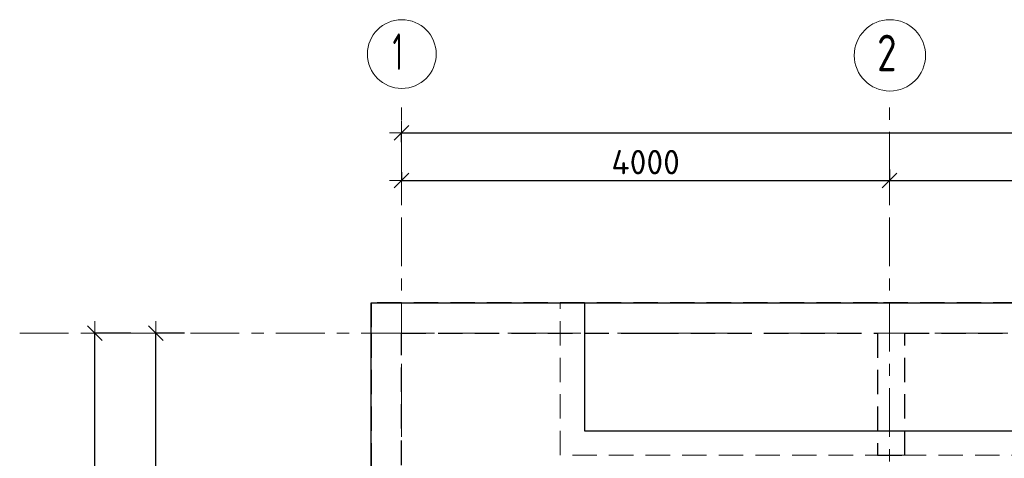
# Model space of a CAD drawing. Header units: metres. Extents: x -38 to 98, y -15 to 19.
# Tile 9 of 64: x -2.63 to 5.44, y 15.38 to 18.97. Entities that reach past the tile are written whole.
import ezdxf

# ---------------------------------------------------------------- set-up
doc = ezdxf.new("R2010")
doc.units = ezdxf.units.M
doc.header["$PDMODE"] = 65
for name, pattern in [('______11', [0.5, 0.4, -0.05, 0, -0.05]), ('______2', [0.27, 0.2, -0.07]), ('______5', [1.1, 0.8, -0.1, 0.1, -0.1])]:
    doc.linetypes.add(name, pattern=pattern)
for name, color, linetype, lineweight in [('XR$2$Осевая линия (1)', 7, '______5', 13), ('XR$2$Размерная линия (1)', 7, 'Continuous', 13), ('XR$3$Перекрытие (1)', 7, 'Continuous', 35), ('XR$3$Перекрытие (2)', 7, 'Continuous', 35), ('XR$5$Стена (1)', 7, 'Continuous', 35)]:
    doc.layers.add(name, color=color, linetype=linetype, lineweight=lineweight)
doc.styles.add('ISOCPEUR', font='txt')
doc.dimstyles.new('DIMSTYLE_3', dxfattribs={"dimtxt": 0.2, "dimasz": 0.2, "dimexe": 0, "dimexo": 0, "dimgap": 0.1, "dimtad": 2, "dimdec": 0, "dimlfac": 1000, "dimrnd": 5, "dimzin": 12, "dimdsep": 46, "dimtxsty": 'ISOCPEUR', "dimblk1": 'ALL_ML_STRICH', "dimblk2": 'ALL_ML_STRICH', "dimsah": 1, "dimcen": 0, "dimclrd": 7, "dimclre": 256, "dimclrt": 7, "dimadec": 0, "dimazin": 0, "dimtfac": 1, "dimtdec": 0, "dimtix": 1, "dimtmove": 2, "dimatfit": 3, "dimfxl": 0, "dimtzin": 0, "dimlwd": 0, "dimlwe": -3, "dimarcsym": 0})

# ---------------------------------------------------------------- blocks, each defined once
blk = doc.blocks.new('ALL_ML_STRICH')
at = {"color": 0, "linetype": 'ByBlock', "lineweight": -2}
for p, q in [((0, -0.5), (0, 0.5)), ((-1, 0), (0.5, 0)), ((-0.3, -0.3), (0.3, 0.3))]:
    blk.add_line(p, q, dxfattribs=at)
blk = doc.blocks.new('*D19')
at = {"layer": 'DEFPOINTS', "color": 7, "linetype": 'Continuous', "lineweight": 13, "transparency": 33554687}
for p in [(0.5, 18.0429), (0.5, 17.9468), (61.6, 17.1197)]:
    blk.add_point(p, dxfattribs=at)
at = {"layer": 'XR$2$Размерная линия (1)', "color": 9, "linetype": 'Continuous', "lineweight": -2, "true_color": 0xc7c7c7, "transparency": 33554687}
for p, q in [((0.5, 17.9668), (0.5, 18.0429)), ((61.6, 17.1397), (61.6, 18.0429))]:
    blk.add_line(p, q, dxfattribs=at)
at = {"layer": 'XR$2$Размерная линия (1)', "color": 7, "linetype": 'Continuous', "lineweight": -2, "transparency": 33554687}
blk.add_line((0.5, 18.0429), (61.6, 18.0429), dxfattribs=at)
at = {"layer": 'XR$2$Размерная линия (1)', "color": 7, "linetype": 'Continuous', "lineweight": 13, "transparency": 33554687, "xscale": 0.2, "yscale": 0.2, "zscale": 0.2, "rotation": 180}
blk.add_blockref('ALL_ML_STRICH', (0.5, 18.0429), dxfattribs=at)
at = {"layer": 'XR$2$Размерная линия (1)', "color": 7, "linetype": 'Continuous', "lineweight": 13, "transparency": 33554687, "xscale": 0.2, "yscale": 0.2, "zscale": 0.2}
blk.add_blockref('ALL_ML_STRICH', (61.6, 18.0429), dxfattribs=at)
at = {"layer": 'XR$2$Размерная линия (1)', "color": 7, "linetype": 'Continuous', "lineweight": 13, "transparency": 33554687, "insert": (31.1, 18.1929), "char_height": 0.2, "width": 1, "attachment_point": 5, "style": 'ISOCPEUR'}
blk.add_mtext('\\A1;{61100}', dxfattribs=at)
blk = doc.blocks.new('*D20')
at = {"layer": 'DEFPOINTS', "color": 7, "linetype": 'Continuous', "lineweight": 13, "transparency": 33554687}
for p in [(4.5, 17.7612), (0.5, 17.7395), (0.5, 17.6528)]:
    blk.add_point(p, dxfattribs=at)
at = {"layer": 'XR$2$Размерная линия (1)', "color": 9, "linetype": 'Continuous', "lineweight": -2, "true_color": 0xc7c7c7, "transparency": 33554687}
for p, q in [((0.5, 17.7195), (0.5, 17.6528)), ((4.5, 17.7412), (4.5, 17.6528))]:
    blk.add_line(p, q, dxfattribs=at)
at = {"layer": 'XR$2$Размерная линия (1)', "color": 7, "linetype": 'Continuous', "lineweight": -2, "transparency": 33554687}
blk.add_line((0.5, 17.6528), (4.5, 17.6528), dxfattribs=at)
at = {"layer": 'XR$2$Размерная линия (1)', "color": 7, "linetype": 'Continuous', "lineweight": 13, "transparency": 33554687, "xscale": 0.2, "yscale": 0.2, "zscale": 0.2, "rotation": 180}
blk.add_blockref('ALL_ML_STRICH', (0.5, 17.6528), dxfattribs=at)
at = {"layer": 'XR$2$Размерная линия (1)', "color": 7, "linetype": 'Continuous', "lineweight": 13, "transparency": 33554687, "xscale": 0.2, "yscale": 0.2, "zscale": 0.2}
blk.add_blockref('ALL_ML_STRICH', (4.5, 17.6528), dxfattribs=at)
at = {"layer": 'XR$2$Размерная линия (1)', "color": 7, "linetype": 'Continuous', "lineweight": 13, "transparency": 33554687, "insert": (2.5, 17.8028), "char_height": 0.2, "width": 0.8, "attachment_point": 5, "style": 'ISOCPEUR'}
blk.add_mtext('\\A1;{4000}', dxfattribs=at)
blk = doc.blocks.new('*D21')
at = {"layer": 'DEFPOINTS', "color": 7, "linetype": 'Continuous', "lineweight": 13, "transparency": 33554687}
for p in [(4.5, 17.7612), (9.15, 17.6962), (4.5, 17.6528)]:
    blk.add_point(p, dxfattribs=at)
at = {"layer": 'XR$2$Размерная линия (1)', "color": 9, "linetype": 'Continuous', "lineweight": -2, "true_color": 0xc7c7c7, "transparency": 33554687}
for p, q in [((4.5, 17.7412), (4.5, 17.6528)), ((9.15, 17.6762), (9.15, 17.6528))]:
    blk.add_line(p, q, dxfattribs=at)
at = {"layer": 'XR$2$Размерная линия (1)', "color": 7, "linetype": 'Continuous', "lineweight": -2, "transparency": 33554687}
blk.add_line((4.5, 17.6528), (9.15, 17.6528), dxfattribs=at)
at = {"layer": 'XR$2$Размерная линия (1)', "color": 7, "linetype": 'Continuous', "lineweight": 13, "transparency": 33554687, "xscale": 0.2, "yscale": 0.2, "zscale": 0.2, "rotation": 180}
blk.add_blockref('ALL_ML_STRICH', (4.5, 17.6528), dxfattribs=at)
at = {"layer": 'XR$2$Размерная линия (1)', "color": 7, "linetype": 'Continuous', "lineweight": 13, "transparency": 33554687, "xscale": 0.2, "yscale": 0.2, "zscale": 0.2}
blk.add_blockref('ALL_ML_STRICH', (9.15, 17.6528), dxfattribs=at)
at = {"layer": 'XR$2$Размерная линия (1)', "color": 7, "linetype": 'Continuous', "lineweight": 13, "transparency": 33554687, "insert": (6.825, 17.8028), "char_height": 0.2, "width": 0.8, "attachment_point": 5, "style": 'ISOCPEUR'}
blk.add_mtext('\\A1;{4650}', dxfattribs=at)
blk = doc.blocks.new('*D33')
at = {"layer": 'DEFPOINTS', "color": 7, "linetype": 'Continuous', "lineweight": 13, "transparency": 33554687}
for p in [(-1.6986, 16.4), (-2.2938, 0), (-2.0153, 0)]:
    blk.add_point(p, dxfattribs=at)
at = {"layer": 'XR$2$Размерная линия (1)', "color": 9, "linetype": 'Continuous', "lineweight": -2, "true_color": 0xc7c7c7, "transparency": 33554687}
for p, q in [((-1.7186, 16.4), (-2.0153, 16.4)), ((-2.2738, 0), (-2.0153, 0))]:
    blk.add_line(p, q, dxfattribs=at)
at = {"layer": 'XR$2$Размерная линия (1)', "color": 7, "linetype": 'Continuous', "lineweight": -2, "transparency": 33554687}
blk.add_line((-2.0153, 0), (-2.0153, 16.4), dxfattribs=at)
at = {"layer": 'XR$2$Размерная линия (1)', "color": 7, "linetype": 'Continuous', "lineweight": 13, "transparency": 33554687, "xscale": 0.2, "yscale": 0.2, "zscale": 0.2}
for p, rotation in [((-2.0153, 16.4), 90), ((-2.0153, 0), 270)]:
    blk.add_blockref('ALL_ML_STRICH', p, dxfattribs=dict(at, rotation=rotation))
at = {"layer": 'XR$2$Размерная линия (1)', "color": 7, "linetype": 'Continuous', "lineweight": 13, "transparency": 33554687, "insert": (-2.1653, 8.22), "char_height": 0.2, "width": 1, "attachment_point": 5, "rotation": 90, "style": 'ISOCPEUR'}
blk.add_mtext('\\A1;{16400}', dxfattribs=at)
blk = doc.blocks.new('*D38')
at = {"layer": 'DEFPOINTS', "color": 7, "linetype": 'Continuous', "lineweight": 13, "transparency": 33554687}
for p in [(-1.2605, 16.4), (-1.5153, 12.8), (-1.3472, 12.8)]:
    blk.add_point(p, dxfattribs=at)
at = {"layer": 'XR$2$Размерная линия (1)', "color": 9, "linetype": 'Continuous', "lineweight": -2, "true_color": 0xc7c7c7, "transparency": 33554687}
for p, q in [((-1.2805, 16.4), (-1.5153, 16.4)), ((-1.3672, 12.8), (-1.5153, 12.8))]:
    blk.add_line(p, q, dxfattribs=at)
at = {"layer": 'XR$2$Размерная линия (1)', "color": 7, "linetype": 'Continuous', "lineweight": -2, "transparency": 33554687}
blk.add_line((-1.5153, 12.8), (-1.5153, 16.4), dxfattribs=at)
at = {"layer": 'XR$2$Размерная линия (1)', "color": 7, "linetype": 'Continuous', "lineweight": 13, "transparency": 33554687, "xscale": 0.2, "yscale": 0.2, "zscale": 0.2}
for p, rotation in [((-1.5153, 16.4), 90), ((-1.5153, 12.8), 270)]:
    blk.add_blockref('ALL_ML_STRICH', p, dxfattribs=dict(at, rotation=rotation))
at = {"layer": 'XR$2$Размерная линия (1)', "color": 7, "linetype": 'Continuous', "lineweight": 13, "transparency": 33554687, "insert": (-1.6653, 14.61), "char_height": 0.2, "width": 0.8, "attachment_point": 5, "rotation": 90, "style": 'ISOCPEUR'}
blk.add_mtext('\\A1;{3600}', dxfattribs=at)

msp = doc.modelspace()

# ---------------------------------------------------------------- linework, layer by layer
at = {"layer": 'XR$2$Осевая линия (1)', "color": 253, "linetype": '______11', "lineweight": 13, "true_color": 0xa0a0a0, "transparency": 33554687}
for p, q in [((0.5, -2.65), (0.5, 18.35)), ((4.5, -2.65), (4.5, 18.35)), ((-2.63, 16.4), (62.6, 16.4))]:
    msp.add_line(p, q, dxfattribs=at)
at = {"layer": 'XR$2$Осевая линия (1)', "color": 7, "linetype": 'Continuous', "lineweight": 13, "transparency": 33554687}
for centre, radius in [((0.5019, 18.6886), 0.2819), ((4.5024, 18.6781), 0.2924)]:
    msp.add_circle(centre, radius, dxfattribs=at)
at = {"layer": 'XR$3$Перекрытие (1)', "color": 7, "linetype": 'Continuous', "lineweight": 25, "transparency": 33554687}
for p, q in [((0.25, 14.05), (0.25, 16.65)), ((0.25, 16.65), (2, 16.65)), ((2, 16.65), (2, 15.6)), ((2, 15.6), (7, 15.6))]:
    msp.add_line(p, q, dxfattribs=at)
at = {"layer": 'XR$3$Перекрытие (2)', "color": 7, "linetype": '______2', "lineweight": 18, "transparency": 33554687}
for p, q in [((1.8, 15.4), (1.8, 16.65)), ((7.2, 15.4), (1.8, 15.4))]:
    msp.add_line(p, q, dxfattribs=at)
at = {"layer": 'XR$3$Перекрытие (2)', "color": 7, "linetype": 'Continuous', "lineweight": 25, "transparency": 33554687}
msp.add_line((2, 16.65), (7, 16.65), dxfattribs=at)
at = {"layer": 'XR$5$Стена (1)', "color": 253, "linetype": '______2', "lineweight": -3, "true_color": 0xa0a0a0, "transparency": 33554687}
for p, q in [((4.4, 16.65), (0.25, 16.65)), ((0.25, 16.65), (0.25, 16.4)), ((7.65, 16.65), (4.4, 16.65)), ((0.25, 16.4), (0.25, 13.8)), ((0.5, 13.82), (0.5, 16.4)), ((0.5, 16.4), (2.45, 16.4)), ((2.45, 16.4), (2.57, 16.4)), ((2.57, 16.4), (4.4, 16.4)), ((4.4, 16.4), (4.4, 15.4)), ((4.625, 15.4), (4.625, 16.4)), ((4.625, 16.4), (6.055, 16.4)), ((4.4, 15.4), (4.52, 15.4)), ((4.4, 15.4), (4.625, 15.4))]:
    msp.add_line(p, q, dxfattribs=at)

# ---------------------------------------------------------------- texts
at = {"layer": 'XR$2$Осевая линия (1)', "color": 7, "linetype": 'Continuous', "lineweight": 13, "transparency": 33554687, "char_height": 0.3, "attachment_point": 7, "style": 'ISOCPEUR'}
for s, insert, width in [('\\W0.56;1', (0.4269, 18.5581), 0.233333), ('\\W0.78;2', (4.3974, 18.5476), 0.326407)]:
    msp.add_mtext(s, dxfattribs=dict(at, insert=insert, width=width))

# ---------------------------------------------------------------- dimensions: what is measured, and where the dimension line sits
at = {"layer": 'XR$2$Размерная линия (1)', "color": 7, "linetype": 'Continuous', "lineweight": 13, "transparency": 33554687}
for base, p1, p2, picture, middle in [((61.6, 18.0429), (0.5, 17.9668), (61.6, 17.1397), '*D19', (31.1, 18.1929)), ((4.5, 17.6528), (0.5, 17.7195), (4.5, 17.7412), '*D20', (2.5, 17.8028)), ((9.15, 17.6528), (4.5, 17.7412), (9.15, 17.6762), '*D21', (6.825, 17.8028))]:
    dim = msp.add_linear_dim(base=base, p1=p1, p2=p2, dimstyle='DIMSTYLE_3', override={"dimpost": '<>', "dimclrd": 7, "dimclre": 9, "dimclrt": 7, "dimlwd": 0, "dimlwe": 65533}, dxfattribs=at)
    dim.commit()
    dim.dimension.update_dxf_attribs({"geometry": picture, "text_midpoint": middle, "dimtype": 160})
for base, p1, p2, picture, middle in [((-2.0153, 16.4), (-2.2738, 0), (-1.7186, 16.4), '*D33', (-2.1653, 8.22)), ((-1.5153, 16.4), (-1.3672, 12.8), (-1.2805, 16.4), '*D38', (-1.6653, 14.61))]:
    dim = msp.add_linear_dim(base=base, p1=p1, p2=p2, angle=90, dimstyle='DIMSTYLE_3', override={"dimpost": '<>', "dimclrd": 7, "dimclre": 9, "dimclrt": 7, "dimlwd": 0, "dimlwe": 65533}, dxfattribs=at)
    dim.commit()
    dim.dimension.update_dxf_attribs({"geometry": picture, "text_midpoint": middle, "dimtype": 160})

doc.saveas('drawing.dxf')
